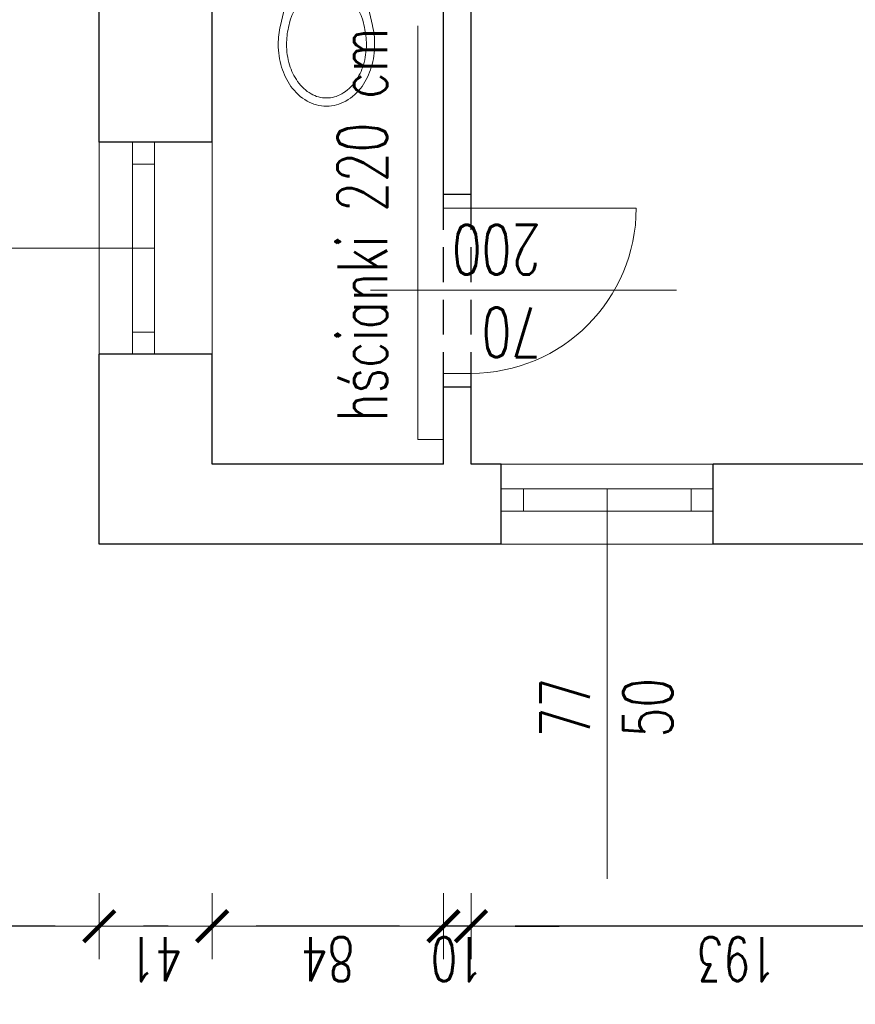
# Model space of a CAD drawing. Header units: millimetres. Extents: x -2948 to 78628, y 64669 to 215420.
# Tile 9 of 256: x 47904 to 48207, y 73176 to 73534. Entities that reach past the tile are written whole.
import ezdxf

# ---------------------------------------------------------------- set-up
doc = ezdxf.new("R2010")
doc.units = ezdxf.units.MM
doc.linetypes.add('HIDDEN', pattern=[9.525, 6.35, -3.175])
for name, color, linetype, lineweight in [('1_OPIS_OKNA', 60, 'Continuous', 13), ('OPIS', 2, 'Continuous', 13), ('POMOC', 1, 'Continuous', 13), ('STOLARKA', 3, 'Continuous', 13), ('WYMIAR', 5, 'Continuous', 13), ('WYPOSAZENIE_SANITARNE', 122, 'Continuous', 5), ('ŚCIANY', 7, 'Continuous', 30)]:
    doc.layers.add(name, color=color, linetype=linetype, lineweight=lineweight)
doc.layers.add('pomocnicza', color=4, linetype='Continuous')
doc.styles.add('style2', font='romans.shx', dxfattribs={"width": 0.7})
doc.dimstyles.new('100', dxfattribs={"dimscale": 80, "dimtxt": 0.2, "dimasz": 0.2, "dimexe": 1.25, "dimexo": 0.625, "dimgap": 0.05, "dimtad": 1, "dimdec": 0, "dimdsep": 46, "dimlunit": 6, "dimtxsty": 'style2', "dimblk1": 'TICK', "dimblk2": 'TICK', "dimsah": 1, "dimcen": 0.2, "dimse1": 1, "dimse2": 1, "dimclrd": 256, "dimclrt": 2, "dimadec": 0, "dimazin": 0, "dimtfac": 1, "dimtdec": 0, "dimtix": 1, "dimtmove": 1, "dimatfit": 0, "dimldrblk": 'DOTSMALL', "dimfxl": 1, "dimtolj": 1, "dimtzin": 0, "dimarcsym": 0})

# ---------------------------------------------------------------- blocks, each defined once
blk = doc.blocks.new('TICK')
at = {"color": 5}
for p, q in [((0, -0.75), (0, 0.75)), ((-1, 0), (1, 0))]:
    blk.add_line(p, q, dxfattribs=at)
at = {"const_width": 0.1}
blk.add_lwpolyline([(-0.354, -0.354), (0.354, 0.354)], dxfattribs=at)
blk = doc.blocks.new('*D682')
at = {"layer": 'Defpoints', "color": 0, "ltscale": 2, "transparency": 16777216}
for p in [(48155.6, 73364.41), (48441.6, 73364.41), (48155.6, 73159.6)]:
    blk.add_point(p, dxfattribs=at)
at = {"layer": 'WYMIAR', "lineweight": -2, "ltscale": 2, "transparency": 16777216}
blk.add_line((48425.6, 73159.6), (48171.6, 73159.6), dxfattribs=at)
at = {"layer": 'WYMIAR', "lineweight": -2, "ltscale": 2, "transparency": 16777216, "xscale": 16, "yscale": 16, "zscale": 16, "rotation": 180}
blk.add_blockref('TICK', (48155.6, 73159.6), dxfattribs=at)
at = {"layer": 'WYMIAR', "lineweight": -2, "ltscale": 2, "transparency": 16777216, "xscale": 16, "yscale": 16, "zscale": 16}
blk.add_blockref('TICK', (48441.6, 73159.6), dxfattribs=at)
at = {"layer": 'WYMIAR', "color": 2, "ltscale": 2, "transparency": 16777216, "insert": (48298.6, 73147.6), "char_height": 16, "attachment_point": 5, "rotation": 180, "style": 'style2'}
blk.add_mtext('\\A1;286', dxfattribs=at)
blk = doc.blocks.new('_DotSmall')
at = {"layer": 'OPIS', "color": 0, "const_width": 0.5}
blk.add_lwpolyline([(-0.0625, 0, 1), (0.0625, 0, 1)], format="xyb", close=True, dxfattribs=at)
blk = doc.blocks.new('*D683')
at = {"layer": 'Defpoints', "color": 0, "ltscale": 2, "transparency": 16777216}
for p in [(48078.6, 73378.91), (48155.6, 73364.41), (48078.6, 73159.6)]:
    blk.add_point(p, dxfattribs=at)
at = {"layer": 'WYMIAR', "lineweight": -2, "ltscale": 2, "transparency": 16777216}
blk.add_line((48139.6, 73159.6), (48094.6, 73159.6), dxfattribs=at)
at = {"layer": 'WYMIAR', "lineweight": -2, "ltscale": 2, "transparency": 16777216, "xscale": 16, "yscale": 16, "zscale": 16, "rotation": 180}
blk.add_blockref('TICK', (48078.6, 73159.6), dxfattribs=at)
at = {"layer": 'WYMIAR', "lineweight": -2, "ltscale": 2, "transparency": 16777216, "xscale": 16, "yscale": 16, "zscale": 16}
blk.add_blockref('TICK', (48155.6, 73159.6), dxfattribs=at)
at = {"layer": 'WYMIAR', "color": 2, "ltscale": 2, "transparency": 16777216, "insert": (48117.1, 73147.6), "char_height": 16, "attachment_point": 5, "rotation": 180, "style": 'style2'}
blk.add_mtext('\\A1;77', dxfattribs=at)
blk = doc.blocks.new('*D684')
at = {"layer": 'Defpoints', "color": 0, "ltscale": 2, "transparency": 16777216}
for p in [(47932.6, 73389.91), (48078.6, 73384.41), (47932.6, 73159.6)]:
    blk.add_point(p, dxfattribs=at)
at = {"layer": 'WYMIAR', "lineweight": -2, "ltscale": 2, "transparency": 16777216}
blk.add_line((48062.6, 73159.6), (47948.6, 73159.6), dxfattribs=at)
at = {"layer": 'WYMIAR', "lineweight": -2, "ltscale": 2, "transparency": 16777216, "xscale": 16, "yscale": 16, "zscale": 16, "rotation": 180}
blk.add_blockref('TICK', (47932.6, 73159.6), dxfattribs=at)
at = {"layer": 'WYMIAR', "lineweight": -2, "ltscale": 2, "transparency": 16777216, "xscale": 16, "yscale": 16, "zscale": 16}
blk.add_blockref('TICK', (48078.6, 73159.6), dxfattribs=at)
at = {"layer": 'WYMIAR', "color": 2, "ltscale": 2, "transparency": 16777216, "insert": (48005.6, 73147.6), "char_height": 16, "attachment_point": 5, "rotation": 180, "style": 'style2'}
blk.add_mtext('\\A1;146', dxfattribs=at)
blk = doc.blocks.new('*D685')
at = {"layer": 'Defpoints', "color": 0, "ltscale": 2, "transparency": 16777216}
for p in [(47639.6, 75020.33), (47932.6, 73384.41), (47639.6, 73159.6)]:
    blk.add_point(p, dxfattribs=at)
at = {"layer": 'WYMIAR', "lineweight": -2, "ltscale": 2, "transparency": 16777216}
blk.add_line((47916.6, 73159.6), (47655.6, 73159.6), dxfattribs=at)
at = {"layer": 'WYMIAR', "lineweight": -2, "ltscale": 2, "transparency": 16777216, "xscale": 16, "yscale": 16, "zscale": 16, "rotation": 180}
blk.add_blockref('TICK', (47639.6, 73159.6), dxfattribs=at)
at = {"layer": 'WYMIAR', "lineweight": -2, "ltscale": 2, "transparency": 16777216, "xscale": 16, "yscale": 16, "zscale": 16}
blk.add_blockref('TICK', (47932.6, 73159.6), dxfattribs=at)
at = {"layer": 'WYMIAR', "color": 2, "ltscale": 2, "transparency": 16777216, "insert": (47786.1, 73147.6), "char_height": 16, "attachment_point": 5, "rotation": 180, "style": 'style2'}
blk.add_mtext('\\A1;293', dxfattribs=at)
blk = doc.blocks.new('A$C48A16FC9')
at = {"layer": 'WYPOSAZENIE_SANITARNE'}
for p, q in [((-13.67, 35.98), (20.52, 35.98)), ((18.4, 18.48), (-11.55, 18.48)), ((-13.28, 0.27), (-10.09, 14.1)), ((20.13, 0.27), (16.94, 14.1)), ((0, 10), (6.85, 10)), ((-10.36, -0.41), (-9.74, 2.25)), ((17.21, -0.41), (16.6, 2.25))]:
    blk.add_line(p, q, dxfattribs=at)
for points in [[(-14.07, -6.52, 0.072039), (-12.86, -14.86, 0.083339), (-9.48, -21.8, 0.106661), (-3.63, -27.12, 0.132138), (3.43, -29.02, 0.132138), (10.48, -27.12, 0.106661), (16.33, -21.8, 0.083339), (19.72, -14.86, 0.072039), (20.93, -6.52, 0.05824), (20.13, 0.27, 0.083339)], [(-13.28, 0.27, 0.05824), (-14.07, -6.52, 0.072039)], [(-10.36, -0.43, 0.05824), (-11.07, -6.52, 0.05824)], [(-11.07, -6.52, 0.072039), (-9.99, -14.01, 0.083339), (-7.04, -20.05, 0.106661), (-2.12, -24.52, 0.132138), (3.43, -26.02, 0.132138), (8.98, -24.52, 0.106661), (13.89, -20.05, 0.083339), (16.84, -14.01, 0.072039), (17.93, -6.52, 0.05824), (17.21, -0.43, 0.05824)]]:
    blk.add_lwpolyline(points, format="xyb", dxfattribs=at)
blk.add_circle((3.43, 27.23), 1.96, dxfattribs=at)
for centre, radius, start, end in [((-13.67, 32.98), 3, 90, 180.5376), ((20.52, 32.98), 3, 359.4624, 90), ((20.33, 33.3), 37, 180.5376, 200.3417), ((-13.48, 33.3), 37, 339.6583, 359.4624), ((-11.55, 21.48), 3, 200.3417, 270), ((-29.57, 18.6), 20, 346.9953, 359.6717), ((36.43, 18.6), 20, 180.3283, 193.0047), ((18.4, 21.48), 3, 270, 339.6583), ((0, 0), 10, 90, 166.9953), ((6.85, 0), 10, 13.0047, 90)]:
    blk.add_arc(centre, radius, start, end, dxfattribs=at)
blk = doc.blocks.new('G$C9A463953')
at = {"layer": 'STOLARKA', "ltscale": 2}
blk.add_line((5, -10), (5, -70), dxfattribs=at)
for points in [[(0, 0), (0, -10), (5, -10), (5, 0)], [(65, 0), (65, -10), (70, -10), (70, 0)]]:
    blk.add_lwpolyline(points, close=True, dxfattribs=at)
blk.add_arc((5, -10), 60, 270, 0, dxfattribs=at)
blk = doc.blocks.new('*D962')
at = {"layer": 'Defpoints', "color": 0, "ltscale": 2, "transparency": 16777216}
for p in [(47932.6, 73364.41), (48441.6, 73364.41), (47932.6, 73159.6)]:
    blk.add_point(p, dxfattribs=at)
at = {"layer": 'WYMIAR', "lineweight": -2, "ltscale": 2, "transparency": 16777216}
blk.add_line((48425.6, 73159.6), (47948.6, 73159.6), dxfattribs=at)
at = {"layer": 'WYMIAR', "lineweight": -2, "ltscale": 2, "transparency": 16777216, "xscale": 16, "yscale": 16, "zscale": 16, "rotation": 180}
blk.add_blockref('TICK', (47932.6, 73159.6), dxfattribs=at)
at = {"layer": 'WYMIAR', "lineweight": -2, "ltscale": 2, "transparency": 16777216, "xscale": 16, "yscale": 16, "zscale": 16}
blk.add_blockref('TICK', (48441.6, 73159.6), dxfattribs=at)
at = {"layer": 'WYMIAR', "color": 2, "ltscale": 2, "transparency": 16777216, "insert": (48187.1, 73147.6), "char_height": 16, "attachment_point": 5, "rotation": 180, "style": 'style2'}
blk.add_mtext('\\A1;509', dxfattribs=at)
blk = doc.blocks.new('*D963')
at = {"layer": 'Defpoints', "color": 0, "ltscale": 2, "transparency": 16777216}
for p in [(47639.6, 75020.33), (47932.6, 73384.41), (47639.6, 73159.6)]:
    blk.add_point(p, dxfattribs=at)
at = {"layer": 'WYMIAR', "lineweight": -2, "ltscale": 2, "transparency": 16777216}
blk.add_line((47916.6, 73159.6), (47655.6, 73159.6), dxfattribs=at)
at = {"layer": 'WYMIAR', "lineweight": -2, "ltscale": 2, "transparency": 16777216, "xscale": 16, "yscale": 16, "zscale": 16, "rotation": 180}
blk.add_blockref('TICK', (47639.6, 73159.6), dxfattribs=at)
at = {"layer": 'WYMIAR', "lineweight": -2, "ltscale": 2, "transparency": 16777216, "xscale": 16, "yscale": 16, "zscale": 16}
blk.add_blockref('TICK', (47932.6, 73159.6), dxfattribs=at)
at = {"layer": 'WYMIAR', "color": 2, "ltscale": 2, "transparency": 16777216, "insert": (47786.1, 73147.6), "char_height": 16, "attachment_point": 5, "rotation": 180, "style": 'style2'}
blk.add_mtext('\\A1;293', dxfattribs=at)
blk = doc.blocks.new('*D965')
at = {"layer": 'Defpoints', "color": 0, "ltscale": 2, "transparency": 16777216}
for p in [(47932.6, 73376.19), (48882.6, 73376.19), (48882.6, 73116.48)]:
    blk.add_point(p, dxfattribs=at)
at = {"layer": 'WYMIAR', "lineweight": -2, "ltscale": 2, "transparency": 16777216}
blk.add_line((47948.6, 73116.48), (48866.6, 73116.48), dxfattribs=at)
at = {"layer": 'WYMIAR', "lineweight": -2, "ltscale": 2, "transparency": 16777216, "xscale": 16, "yscale": 16, "zscale": 16, "rotation": 180}
blk.add_blockref('TICK', (47932.6, 73116.48), dxfattribs=at)
at = {"layer": 'WYMIAR', "lineweight": -2, "ltscale": 2, "transparency": 16777216, "xscale": 16, "yscale": 16, "zscale": 16}
blk.add_blockref('TICK', (48882.6, 73116.48), dxfattribs=at)
at = {"layer": 'WYMIAR', "color": 2, "ltscale": 2, "transparency": 16777216, "insert": (48407.6, 73104.48), "char_height": 16, "attachment_point": 5, "rotation": 180, "style": 'style2'}
blk.add_mtext('\\A1;950', dxfattribs=at)
blk = doc.blocks.new('*D966')
at = {"layer": 'Defpoints', "color": 0, "ltscale": 2, "transparency": 16777216}
for p in [(47639.6, 74977.21), (47932.6, 73341.28), (47639.6, 73116.48)]:
    blk.add_point(p, dxfattribs=at)
at = {"layer": 'WYMIAR', "lineweight": -2, "ltscale": 2, "transparency": 16777216}
blk.add_line((47916.6, 73116.48), (47655.6, 73116.48), dxfattribs=at)
at = {"layer": 'WYMIAR', "lineweight": -2, "ltscale": 2, "transparency": 16777216, "xscale": 16, "yscale": 16, "zscale": 16, "rotation": 180}
blk.add_blockref('TICK', (47639.6, 73116.48), dxfattribs=at)
at = {"layer": 'WYMIAR', "lineweight": -2, "ltscale": 2, "transparency": 16777216, "xscale": 16, "yscale": 16, "zscale": 16}
blk.add_blockref('TICK', (47932.6, 73116.48), dxfattribs=at)
at = {"layer": 'WYMIAR', "color": 2, "ltscale": 2, "transparency": 16777216, "insert": (47786.1, 73104.48), "char_height": 16, "attachment_point": 5, "rotation": 180, "style": 'style2'}
blk.add_mtext('\\A1;293', dxfattribs=at)
blk = doc.blocks.new('*D967')
at = {"layer": 'Defpoints', "color": 0, "ltscale": 2, "transparency": 16777216}
for p in [(47639.43, 75005.84), (48882.6, 73347.84), (47639.43, 73076.98)]:
    blk.add_point(p, dxfattribs=at)
at = {"layer": 'WYMIAR', "lineweight": -2, "ltscale": 2, "transparency": 16777216}
blk.add_line((48866.6, 73076.98), (47655.43, 73076.98), dxfattribs=at)
at = {"layer": 'WYMIAR', "lineweight": -2, "ltscale": 2, "transparency": 16777216, "xscale": 16, "yscale": 16, "zscale": 16, "rotation": 180}
blk.add_blockref('TICK', (47639.43, 73076.98), dxfattribs=at)
at = {"layer": 'WYMIAR', "lineweight": -2, "ltscale": 2, "transparency": 16777216, "xscale": 16, "yscale": 16, "zscale": 16}
blk.add_blockref('TICK', (48882.6, 73076.98), dxfattribs=at)
at = {"layer": 'WYMIAR', "color": 2, "ltscale": 2, "transparency": 16777216, "insert": (48261.01, 73064.98), "char_height": 16, "attachment_point": 5, "rotation": 180, "style": 'style2'}
blk.add_mtext('\\A1;1\xa0243', dxfattribs=at)
blk = doc.blocks.new('*D1042')
at = {"layer": 'Defpoints', "color": 0, "ltscale": 2, "transparency": 16777216}
for p in [(46942.39, 73372.51), (47973.6, 73372.51), (47932.6, 73343.51)]:
    blk.add_point(p, dxfattribs=at)
at = {"layer": 'WYMIAR', "lineweight": -2, "ltscale": 2, "transparency": 16777216}
for p, q in [((46942.39, 73388.51), (46942.39, 73404.51)), ((46942.39, 73343.51), (46942.39, 73372.51)), ((46942.39, 73327.51), (46942.39, 73311.51))]:
    blk.add_line(p, q, dxfattribs=at)
at = {"layer": 'WYMIAR', "lineweight": -2, "ltscale": 2, "transparency": 16777216, "xscale": 16, "yscale": 16, "zscale": 16}
for p, rotation in [((46942.39, 73372.51), 270), ((46942.39, 73343.51), 90)]:
    blk.add_blockref('TICK', p, dxfattribs=dict(at, rotation=rotation))
at = {"layer": 'WYMIAR', "color": 2, "ltscale": 2, "transparency": 16777216, "insert": (46930.39, 73358.01), "char_height": 16, "attachment_point": 5, "rotation": 90, "style": 'style2'}
blk.add_mtext('\\A1;29', dxfattribs=at)
blk = doc.blocks.new('*D1043')
at = {"layer": 'Defpoints', "color": 0, "ltscale": 2, "transparency": 16777216}
for p in [(46942.39, 73567.51), (47973.6, 73567.51), (47973.6, 73372.51)]:
    blk.add_point(p, dxfattribs=at)
at = {"layer": 'WYMIAR', "lineweight": -2, "ltscale": 2, "transparency": 16777216}
blk.add_line((46942.39, 73388.51), (46942.39, 73551.51), dxfattribs=at)
at = {"layer": 'WYMIAR', "lineweight": -2, "ltscale": 2, "transparency": 16777216, "xscale": 16, "yscale": 16, "zscale": 16}
for p, rotation in [((46942.39, 73567.51), 90), ((46942.39, 73372.51), 270)]:
    blk.add_blockref('TICK', p, dxfattribs=dict(at, rotation=rotation))
at = {"layer": 'WYMIAR', "color": 2, "ltscale": 2, "transparency": 16777216, "insert": (46930.39, 73470.01), "char_height": 16, "attachment_point": 5, "rotation": 90, "style": 'style2'}
blk.add_mtext('\\A1;195', dxfattribs=at)
blk = doc.blocks.new('*D1084')
at = {"layer": 'Defpoints', "color": 0, "ltscale": 2, "transparency": 16777216}
for p in [(48067.6, 73405.19), (48260.6, 73405.19), (48067.6, 73204.73)]:
    blk.add_point(p, dxfattribs=at)
at = {"layer": 'WYMIAR', "lineweight": -2, "ltscale": 2, "transparency": 16777216}
blk.add_line((48244.6, 73204.73), (48083.6, 73204.73), dxfattribs=at)
at = {"layer": 'WYMIAR', "lineweight": -2, "ltscale": 2, "transparency": 16777216, "xscale": 16, "yscale": 16, "zscale": 16, "rotation": 180}
blk.add_blockref('TICK', (48067.6, 73204.73), dxfattribs=at)
at = {"layer": 'WYMIAR', "lineweight": -2, "ltscale": 2, "transparency": 16777216, "xscale": 16, "yscale": 16, "zscale": 16}
blk.add_blockref('TICK', (48260.6, 73204.73), dxfattribs=at)
at = {"layer": 'WYMIAR', "color": 2, "ltscale": 2, "transparency": 16777216, "insert": (48164.1, 73192.73), "char_height": 16, "attachment_point": 5, "rotation": 180, "style": 'style2'}
blk.add_mtext('\\A1;193', dxfattribs=at)
blk = doc.blocks.new('*D1085')
at = {"layer": 'Defpoints', "color": 0, "ltscale": 2, "transparency": 16777216}
for p in [(48057.6, 73405.19), (48067.6, 73405.19), (48057.6, 73204.73)]:
    blk.add_point(p, dxfattribs=at)
at = {"layer": 'WYMIAR', "lineweight": -2, "ltscale": 2, "transparency": 16777216}
for p, q in [((48041.6, 73204.73), (48025.6, 73204.73)), ((48067.6, 73204.73), (48057.6, 73204.73)), ((48083.6, 73204.73), (48099.6, 73204.73))]:
    blk.add_line(p, q, dxfattribs=at)
at = {"layer": 'WYMIAR', "lineweight": -2, "ltscale": 2, "transparency": 16777216, "xscale": 16, "yscale": 16, "zscale": 16}
blk.add_blockref('TICK', (48057.6, 73204.73), dxfattribs=at)
at = {"layer": 'WYMIAR', "lineweight": -2, "ltscale": 2, "transparency": 16777216, "xscale": 16, "yscale": 16, "zscale": 16, "rotation": 180}
blk.add_blockref('TICK', (48067.6, 73204.73), dxfattribs=at)
at = {"layer": 'WYMIAR', "color": 2, "ltscale": 2, "transparency": 16777216, "insert": (48062.6, 73192.73), "char_height": 16, "attachment_point": 5, "rotation": 180, "style": 'style2'}
blk.add_mtext('\\A1;10', dxfattribs=at)
blk = doc.blocks.new('*D1086')
at = {"layer": 'Defpoints', "color": 0, "ltscale": 2, "transparency": 16777216}
for p in [(47973.6, 73405.19), (48057.6, 73405.19), (47973.6, 73204.73)]:
    blk.add_point(p, dxfattribs=at)
at = {"layer": 'WYMIAR', "lineweight": -2, "ltscale": 2, "transparency": 16777216}
blk.add_line((48041.6, 73204.73), (47989.6, 73204.73), dxfattribs=at)
at = {"layer": 'WYMIAR', "lineweight": -2, "ltscale": 2, "transparency": 16777216, "xscale": 16, "yscale": 16, "zscale": 16, "rotation": 180}
blk.add_blockref('TICK', (47973.6, 73204.73), dxfattribs=at)
at = {"layer": 'WYMIAR', "lineweight": -2, "ltscale": 2, "transparency": 16777216, "xscale": 16, "yscale": 16, "zscale": 16}
blk.add_blockref('TICK', (48057.6, 73204.73), dxfattribs=at)
at = {"layer": 'WYMIAR', "color": 2, "ltscale": 2, "transparency": 16777216, "insert": (48015.6, 73192.73), "char_height": 16, "attachment_point": 5, "rotation": 180, "style": 'style2'}
blk.add_mtext('\\A1;84', dxfattribs=at)
blk = doc.blocks.new('*D1087')
at = {"layer": 'Defpoints', "color": 0, "ltscale": 2, "transparency": 16777216}
for p in [(47932.6, 73405.19), (47973.6, 73405.19), (47932.6, 73204.73)]:
    blk.add_point(p, dxfattribs=at)
at = {"layer": 'WYMIAR', "lineweight": -2, "ltscale": 2, "transparency": 16777216}
blk.add_line((47957.6, 73204.73), (47948.6, 73204.73), dxfattribs=at)
at = {"layer": 'WYMIAR', "lineweight": -2, "ltscale": 2, "transparency": 16777216, "xscale": 16, "yscale": 16, "zscale": 16, "rotation": 180}
blk.add_blockref('TICK', (47932.6, 73204.73), dxfattribs=at)
at = {"layer": 'WYMIAR', "lineweight": -2, "ltscale": 2, "transparency": 16777216, "xscale": 16, "yscale": 16, "zscale": 16}
blk.add_blockref('TICK', (47973.6, 73204.73), dxfattribs=at)
at = {"layer": 'WYMIAR', "color": 2, "ltscale": 2, "transparency": 16777216, "insert": (47953.1, 73192.73), "char_height": 16, "attachment_point": 5, "rotation": 180, "style": 'style2'}
blk.add_mtext('\\A1;41', dxfattribs=at)
blk = doc.blocks.new('*D1088')
at = {"layer": 'Defpoints', "color": 0, "ltscale": 2, "transparency": 16777216}
for p in [(47665.6, 75060.19), (47932.6, 75034.19), (47665.6, 73204.73)]:
    blk.add_point(p, dxfattribs=at)
at = {"layer": 'WYMIAR', "lineweight": -2, "ltscale": 2, "transparency": 16777216}
blk.add_line((47916.6, 73204.73), (47681.6, 73204.73), dxfattribs=at)
at = {"layer": 'WYMIAR', "lineweight": -2, "ltscale": 2, "transparency": 16777216, "xscale": 16, "yscale": 16, "zscale": 16, "rotation": 180}
blk.add_blockref('TICK', (47665.6, 73204.73), dxfattribs=at)
at = {"layer": 'WYMIAR', "lineweight": -2, "ltscale": 2, "transparency": 16777216, "xscale": 16, "yscale": 16, "zscale": 16}
blk.add_blockref('TICK', (47932.6, 73204.73), dxfattribs=at)
at = {"layer": 'WYMIAR', "color": 2, "ltscale": 2, "transparency": 16777216, "insert": (47799.1, 73192.73), "char_height": 16, "attachment_point": 5, "rotation": 180, "style": 'style2'}
blk.add_mtext('\\A1;267', dxfattribs=at)

msp = doc.modelspace()

# ---------------------------------------------------------------- linework, layer by layer
at = {"layer": '1_OPIS_OKNA'}
for p, q in [((47952.6, 73451.01), (47811.04, 73451.01)), ((48117.11, 73221.94), (48117.11, 73363.51))]:
    msp.add_line(p, q, dxfattribs=at)
at = {"layer": 'POMOC'}
for p, q in [((47932.6, 73412.51), (47932.6, 73489.51)), ((47973.6, 73489.51), (47973.6, 73412.51)), ((48142.21, 73435.68), (48031.12, 73435.68)), ((48078.6, 73372.51), (48155.59, 73372.51)), ((48155.59, 73343.51), (48078.6, 73343.51))]:
    msp.add_line(p, q, dxfattribs=at)
at = {"layer": 'pomocnicza', "linetype": 'HIDDEN', "ltscale": 2}
for p, q in [((48057.6, 73400.51), (48057.6, 73470.51)), ((48067.6, 73400.51), (48067.6, 73470.51))]:
    msp.add_line(p, q, dxfattribs=at)
at = {"layer": 'STOLARKA', "ltscale": 2}
for q in [(48048.27, 73531.77), (48057.6, 73381.49)]:
    msp.add_line((48048.27, 73381.49), q, dxfattribs=at)
at = {"layer": 'STOLARKA'}
for p, q in [((47944.6, 73412.51), (47944.6, 73489.51)), ((47952.6, 73412.51), (47952.6, 73489.51)), ((47944.6, 73481.51), (47952.6, 73481.51)), ((47944.6, 73420.51), (47952.6, 73420.51)), ((48155.6, 73363.51), (48078.61, 73363.51)), ((48086.61, 73355.51), (48086.61, 73363.51)), ((48147.6, 73355.51), (48147.6, 73363.51)), ((48155.6, 73355.51), (48078.61, 73355.51))]:
    msp.add_line(p, q, dxfattribs=at)
at = {"layer": 'ŚCIANY', "ltscale": 2}
for p, q in [((47932.6, 73489.51), (47932.6, 73646.51)), ((47973.6, 73489.51), (47973.6, 73567.51)), ((48057.6, 73470.51), (48057.6, 73567.51)), ((48067.6, 73470.51), (48067.6, 73567.51)), ((47973.6, 73489.51), (47932.6, 73489.51)), ((48067.6, 73470.51), (48057.6, 73470.51)), ((47973.6, 73412.51), (47932.6, 73412.51)), ((47932.6, 73343.51), (47932.6, 73412.51)), ((47973.6, 73372.51), (47973.6, 73412.51)), ((48067.6, 73400.51), (48057.6, 73400.51)), ((48057.6, 73372.51), (48057.6, 73400.51)), ((48067.6, 73372.51), (48067.6, 73400.51)), ((48057.6, 73372.51), (47973.6, 73372.51)), ((48078.6, 73372.51), (48067.6, 73372.51)), ((48078.6, 73343.51), (48078.6, 73372.51)), ((48260.6, 73372.51), (48155.6, 73372.51)), ((48155.6, 73343.51), (48155.6, 73372.51)), ((48078.6, 73343.51), (47932.6, 73343.51)), ((48441.6, 73343.51), (48155.6, 73343.51))]:
    msp.add_line(p, q, dxfattribs=at)

# ---------------------------------------------------------------- block references
at = {"layer": 'STOLARKA', "ltscale": 2, "xscale": -1, "rotation": 89.99999999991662}
msp.add_blockref('G$C9A463953', (48057.6, 73470.51), dxfattribs=at)
at = {"layer": 'WYPOSAZENIE_SANITARNE', "xscale": -1, "rotation": 359.9999999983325}
msp.add_blockref('A$C48A16FC9', (48018.53, 73531.53), dxfattribs=at)

# ---------------------------------------------------------------- texts
at = {"layer": '1_OPIS_OKNA', "ltscale": 0.2, "insert": (48092.81, 73273.28), "char_height": 18, "width": 280.1371, "attachment_point": 1, "rotation": 89.9915, "style": 'style2'}
msp.add_mtext('77\\P50', dxfattribs=at)
at = {"layer": 'OPIS', "linetype": 'Continuous', "ltscale": 0.2, "char_height": 18, "width": 280.1371, "attachment_point": 1, "style": 'style2'}
for s, insert, rotation in [('hścianki 220 cm', (48019.13, 73388.02), 89.9915), ('70\\P200', (48093.06, 73411.39), 179.9915)]:
    msp.add_mtext(s, dxfattribs=dict(at, insert=insert, rotation=rotation))

# ---------------------------------------------------------------- dimensions: what is measured, and where the dimension line sits
at = {"layer": 'WYMIAR', "ltscale": 2}
for base, p1, p2, angle, picture, middle in [((47665.6, 73204.73), (47932.6, 75034.19), (47665.6, 75060.19), 180, '*D1088', (47799.1, 73192.73)), ((47639.6, 73159.6), (47932.6, 73384.41), (47639.6, 75020.33), 180, '*D685', (47786.1, 73147.6)), ((47639.6, 73159.6), (47932.6, 73384.41), (47639.6, 75020.33), 180, '*D963', (47786.1, 73147.6)), ((47639.43, 73076.98), (48882.6, 73347.84), (47639.43, 75005.84), 180, '*D967', (48261.01, 73064.98)), ((47639.6, 73116.48), (47932.6, 73341.28), (47639.6, 74977.21), 180, '*D966', (47786.1, 73104.48)), ((46942.39, 73567.51), (47973.6, 73372.51), (47973.6, 73567.51), 90, '*D1043', (46930.39, 73470.01)), ((46942.39, 73372.51), (47932.6, 73343.51), (47973.6, 73372.51), 90, '*D1042', (46930.39, 73358.01)), ((47932.6, 73204.73), (47973.6, 73405.19), (47932.6, 73405.19), 180, '*D1087', (47953.1, 73192.73)), ((47973.6, 73204.73), (48057.6, 73405.19), (47973.6, 73405.19), 180, '*D1086', (48015.6, 73192.73)), ((48057.6, 73204.73), (48067.6, 73405.19), (48057.6, 73405.19), 180, '*D1085', (48062.6, 73192.73)), ((48067.6, 73204.73), (48260.6, 73405.19), (48067.6, 73405.19), 180, '*D1084', (48164.1, 73192.73)), ((47932.6, 73159.6), (48078.6, 73384.41), (47932.6, 73389.91), 180, '*D684', (48005.6, 73147.6)), ((48078.6, 73159.6), (48155.6, 73364.41), (48078.6, 73378.91), 180, '*D683', (48117.1, 73147.6)), ((47932.6, 73159.6), (48441.6, 73364.41), (47932.6, 73364.41), 180, '*D962', (48187.1, 73147.6)), ((48155.6, 73159.6), (48441.6, 73364.41), (48155.6, 73364.41), 180, '*D682', (48298.6, 73147.6))]:
    dim = msp.add_linear_dim(base=base, p1=p1, p2=p2, angle=angle, dimstyle='100', dxfattribs=at)
    dim.commit()
    dim.dimension.update_dxf_attribs({"geometry": picture, "text_midpoint": middle})
dim = msp.add_aligned_dim(p1=(47932.6, 73376.19), p2=(48882.6, 73376.19), distance=-259.71, dimstyle='100', dxfattribs=at)
dim.commit()
dim.dimension.update_dxf_attribs({"geometry": '*D965', "text_midpoint": (48407.6, 73104.48)})

doc.saveas('drawing.dxf')
